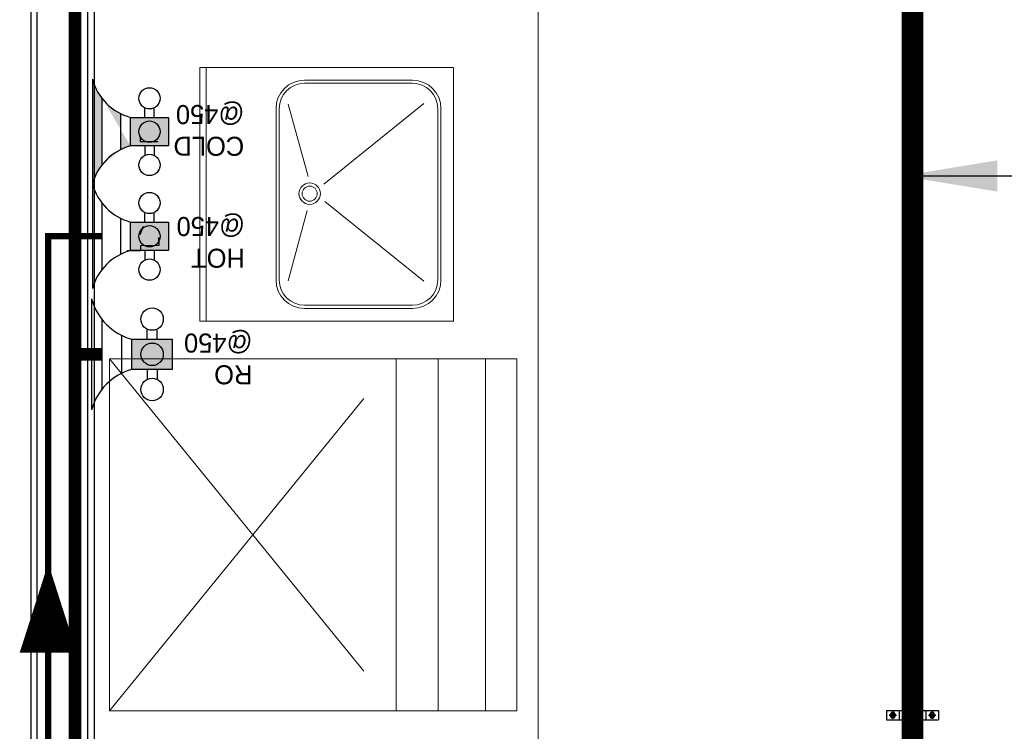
# Model space of a CAD drawing. Header units: millimetres. Extents: x 103872 to 294171, y 5570 to 32737.
# Tile 42 of 117: x 106795 to 108348, y 16099 to 17221. Entities that reach past the tile are written whole.
import ezdxf

# ---------------------------------------------------------------- set-up
doc = ezdxf.new("R2010")
doc.units = ezdxf.units.MM
doc.header["$LTSCALE"] = 2.5
for name, pattern in [('( Hidden )', [0.375, 0.25, -0.125]), ('AP0200000$0$AP0500G00$0$1', [0]), ('CENTER', [50.800000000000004, 31.75, -6.35, 6.35, -6.35]), ('CONTINOUS', [0]), ('DASHED', [19.049999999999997, 12.7, -6.35]), ('HIDDEN', [0.375, 0.25, -0.125])]:
    doc.linetypes.add(name, pattern=pattern)
for name, color, linetype, lineweight in [('00-ABM  HWS', 1, 'CONTINOUS', 0), ('00-ABM RO WATER', 5, 'AP0200000$0$AP0500G00$0$1', 0), ('00-ABM-PHE-DRAINAGE TEXT', 7, 'Continuous', 18), ('CKD Dimensions', 7, 'Continuous', 0), ('Dimension', 40, 'Continuous', 0), ('FURNITURES', 30, 'Continuous', 15), ('HATCH MEDIUM', 251, 'Continuous', 5), ('K Equipment', 30, 'Continuous', 9), ('K Equipment UC', 251, 'Continuous', 5), ('P-PDMWS_PEN-184', 184, 'Continuous', 25), ('WALL', 132, 'Continuous', 25), ('WATER SUPPLY fLOW DIRECTION', 1, 'Continuous', 0)]:
    doc.layers.add(name, color=color, linetype=linetype, lineweight=lineweight)
for name, color, linetype in [('CKD Plumbing', 6, 'Continuous'), ('kitchen equip1', 8, 'Continuous'), ('P_SUPPORT', 7, 'Continuous')]:
    doc.layers.add(name, color=color, linetype=linetype)
doc.styles.get("Standard").update_dxf_attribs({"font": 'GOTHIC.TTF'})
doc.dimstyles.get("Standard").update_dxf_attribs({"dimtxt": 0.18, "dimasz": 0.18, "dimexe": 0.18, "dimexo": 0.0625, "dimgap": 0.09, "dimtad": 0, "dimtih": 1, "dimtoh": 1, "dimdec": 4, "dimzin": 0, "dimdsep": 46, "dimtxsty": 'Standard', "dimcen": 0.09, "dimadec": 0, "dimazin": 0, "dimtfac": 1, "dimtdec": 4, "dimtofl": 0, "dimtmove": 0, "dimatfit": 3, "dimfxl": 1, "dimtolj": 1, "dimtzin": 0, "dimarcsym": 0})

# ---------------------------------------------------------------- blocks, each defined once
blk = doc.blocks.new('H-WASH')
at = {"layer": 'FURNITURES', "color": 8}
for p, q in [((-20, 0), (-20, -40)), ((20, 0), (-20, 0)), ((20, -40), (20, 0)), ((20, -1), (-20, -1)), ((-2.565514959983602, -16.92674025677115), (-13.62370313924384, -13.92486520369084)), ((2.781048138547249, -17.05438787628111), (14.19195882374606, -13.92486520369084)), ((-1.154494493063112, -19.68755928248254), (-13.71940225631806, -35.31333714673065)), ((1.603409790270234, -19.53914702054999), (14.28765794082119, -35.31333714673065)), ((-20, -40), (20, -40))]:
    blk.add_line(p, q, dxfattribs=at)
for points in [[(-13.49999999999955, -38), (13.49999999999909, -38, 0.4142135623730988), (17.99999999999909, -33.5), (17.99999999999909, -16.5, 0.4142135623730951), (13.49999999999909, -12), (-13.50000000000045, -12, 0.4142135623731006), (-18.00000000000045, -16.5), (-17.99999999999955, -33.50000000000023, 0.414213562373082)], [(-13.49999999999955, -37.5), (13.49999999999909, -37.5, 0.4142135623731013), (17.49999999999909, -33.5), (17.49999999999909, -16.5, 0.414213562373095), (13.49999999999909, -12.5), (-13.50000000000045, -12.5, 0.4142135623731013), (-17.50000000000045, -16.5), (-17.49999999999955, -33.50000000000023, 0.414213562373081)]]:
    blk.add_lwpolyline(points, format="xyb", close=True, dxfattribs=at)
for radius in [1.692510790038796, 1.192510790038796]:
    blk.add_circle((0.1002526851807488, -17.30528644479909), radius, dxfattribs=at)
blk = doc.blocks.new('*U41')
at = {"color": 8}
for points in [[(0, 0), (7713.285819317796, 0), (7713.285819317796, -10), (0, -10)], [(0, -100), (7713.285819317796, -100), (7713.285819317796, -90), (0, -90)]]:
    blk.add_lwpolyline(points, close=True, dxfattribs=at)
blk = doc.blocks.new('A$Cb31a83a8')
at = {"linetype": 'DASHED', "ltscale": 20}
for p, q in [((0, 642, -0.01341032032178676), (0, 452, -0.01341032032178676)), ((554.9505747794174, 642, -0.01341032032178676), (0, 642, -0.01341032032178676)), ((554.9505747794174, 452, -0.01341032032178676), (554.9505747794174, 642, -0.01341032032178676)), ((554.9505747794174, 592.937643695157, -0.01341032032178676), (0, 592.937643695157, -0.01341032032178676)), ((554.9505747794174, 517.937643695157, -0.01341032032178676), (0, 517.937643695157, -0.01341032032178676)), ((554.9505747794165, 0, -0.01341032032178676), (0, 452, -0.01341032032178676)), ((-9.094947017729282e-13, 0, -0.01341032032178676), (554.9505747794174, 452, -0.01341032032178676))]:
    blk.add_line(p, q, dxfattribs=at)
at = {"linetype": 'DASHED', "ltscale": 20, "elevation": -0.01341032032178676}
blk.add_lwpolyline([(0, 452), (554.9505747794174, 452), (554.9505747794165, 0), (-9.094947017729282e-13, 0)], close=True, dxfattribs=at)
blk = doc.blocks.new('ARCH')
at = {"layer": 'FURNITURES', "color": 8}
blk.add_line((116420.8413211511, 14230.78890724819), (116420.8413211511, 17663.24907783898), dxfattribs=at)
at = {"layer": 'HATCH MEDIUM', "color": 8, "linetype": '( Hidden )'}
blk.add_lwpolyline([(116475.7284667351, 23099.95750301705, 0.0121040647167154), (116626.4296325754, 22552.88235775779), (116848.5325190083, 21889.05200409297, 0.1712228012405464), (121824.6462600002, 15883.01040981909), (122435.6060117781, 15541.35534855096, 0.03153968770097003), (123786.3917257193, 14943.04090136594)], format="xyb", dxfattribs=at)
at = {"layer": 'K Equipment', "color": 8, "xscale": 10, "yscale": 10, "zscale": 10, "rotation": 89.99999999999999}
blk.add_blockref('H-WASH', (115887.4442940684, 16945.2996447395), dxfattribs=at)
at = {"layer": 'K Equipment UC', "color": 8, "rotation": 270}
blk.add_blockref('A$Cb31a83a8', (115744.9061163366, 16685.73948202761, 0.01341032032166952), dxfattribs=at)
at = {"layer": 'WALL', "color": 8, "xscale": -1, "rotation": 89.99999999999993}
blk.add_blockref('*U41', (115620.8332952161, 21923.86456541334), dxfattribs=at)
blk = doc.blocks.new('G$C05251FD8')
at = {"layer": 'CKD Plumbing'}
h = blk.add_hatch(color=54, dxfattribs=at)
h.dxf.hatch_style = 1
h.paths.add_polyline_path([(189.8059406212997, 63.50403320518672), (126.3019406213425, 63.50403320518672), (126.3019406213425, 111.1320332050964), (189.8059406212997, 111.1320332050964)])
at = {"layer": 'CKD Plumbing', "color": 54}
for p, q in [((253.3099406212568, 3.320511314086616e-05, 83.88463124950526), (253.3099406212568, 174.6360332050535, 83.88463124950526)), ((237.4339406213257, 31.19954840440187, 83.88463124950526), (237.4339406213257, 143.4682700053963, 83.88463124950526)), ((150.1159406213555, 111.1320332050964, 83.88463124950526), (150.1159406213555, 127.0080332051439, 83.88463124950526)), ((165.9919406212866, 111.1320332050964, 83.88463124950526), (165.9919406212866, 127.0080332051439, 83.88463124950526)), ((205.6819406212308, 117.8507564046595, 83.88463124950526), (205.6819406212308, 57.28699160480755, 83.88463124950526)), ((150.1159406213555, 63.50403320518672, 83.88463124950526), (150.1159406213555, 47.62803320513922, 83.88463124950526)), ((165.9919406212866, 63.50403320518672, 83.88463124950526), (165.9919406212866, 47.62803320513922, 83.88463124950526))]:
    blk.add_line(p, q, dxfattribs=at)
at = {"layer": 'CKD Plumbing', "color": 54, "elevation": 83.88463124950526}
blk.add_lwpolyline([(189.8059406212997, 63.50403320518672), (126.3019406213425, 63.50403320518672), (126.3019406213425, 111.1320332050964), (189.8059406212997, 111.1320332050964)], close=True, dxfattribs=at)
at = {"layer": 'CKD Plumbing', "color": 54}
for centre in [(158.0539406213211, 142.8840332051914, 83.88463124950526), (158.0539406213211, 87.31803320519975, 83.88463124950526), (158.0539406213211, 31.75203320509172, 83.88463124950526)]:
    blk.add_circle(centre, 17.74990778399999, dxfattribs=at)
for centre, start, end in [((165.9919406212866, 198.4500332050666, 83.88463124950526), 285.2550999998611, 344.744899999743), ((165.9919406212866, -23.8139667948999, 83.88463124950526), 15.2550999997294, 74.7449000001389)]:
    blk.add_arc(centre, 90.50710737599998, start, end, dxfattribs=at)
at = {"layer": 'CKD Plumbing', "color": 7, "insert": (0, 134.5841901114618), "char_height": 30, "width": 251, "attachment_point": 1}
blk.add_mtext('RO\\P@450', dxfattribs=at)
blk = doc.blocks.new('G$CC311305C')
at = {"layer": 'CKD Dimensions'}
blk.add_blockref('G$C05251FD8', (0, 0), dxfattribs=at)
blk = doc.blocks.new('G$C978481E4')
at = {"layer": 'CKD Plumbing'}
h = blk.add_hatch(color=1, dxfattribs=at)
h.dxf.hatch_style = 1
h.paths.add_polyline_path([(180.3019406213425, 225.000094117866), (120.3019406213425, 225.000094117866), (120.3019406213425, 270.000094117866), (180.3019406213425, 270.000094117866)])
h = blk.add_hatch(color=5, dxfattribs=at)
h.dxf.hatch_style = 1
h.paths.add_polyline_path([(180.3019406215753, 60.00003137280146), (120.3019406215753, 60.00003137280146), (120.3019406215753, 105.0000313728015), (180.3019406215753, 105.0000313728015)])
edge = h.paths.add_edge_path()
edge.add_arc((157.8019804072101, -22.49992884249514), 85.51310803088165, 15.25509999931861, 74.74490000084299)
edge.add_line((240.3019406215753, 165.0000313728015), (240.3019406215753, 3.137280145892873e-05))
edge.add_line((195.3019406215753, 54.12603137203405), (195.3019406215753, 111.3480313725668))
edge.add_arc((157.8019725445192, 187.5000235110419), 85.51312401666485, 285.25508075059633, 344.7448807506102, ccw=False)
edge.add_line((225.3019406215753, 135.5520313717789), (225.3019406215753, 29.47803137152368))
at = {"layer": 'CKD Plumbing', "color": 1}
for p, q in [((240.3019406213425, 165.000094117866), (240.3019406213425, 330.000094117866)), ((225.3019406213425, 194.4780941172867), (225.3019406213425, 300.5520941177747)), ((142.8019406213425, 270.000094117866), (142.8019406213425, 285.000094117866)), ((157.8019406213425, 270.000094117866), (157.8019406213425, 285.000094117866)), ((195.3019406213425, 276.3480941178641), (195.3019406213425, 219.1260941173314)), ((142.8019406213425, 225.000094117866), (142.8019406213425, 210.000094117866)), ((157.8019406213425, 225.000094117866), (157.8019406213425, 210.000094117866))]:
    blk.add_line(p, q, dxfattribs=at)
at = {"layer": 'CKD Plumbing', "color": 5}
for p, q in [((240.3019406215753, 3.137280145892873e-05), (240.3019406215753, 165.0000313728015)), ((225.3019406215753, 29.47803137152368), (225.3019406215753, 135.5520313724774)), ((142.8019406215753, 105.0000313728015), (142.8019406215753, 120.0000313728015)), ((157.8019406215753, 105.0000313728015), (157.8019406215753, 120.0000313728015)), ((195.3019406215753, 111.3480313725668), (195.3019406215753, 54.12603137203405)), ((142.8019406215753, 60.00003137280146), (142.8019406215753, 45.00003137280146)), ((157.8019406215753, 60.00003137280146), (157.8019406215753, 45.00003137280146))]:
    blk.add_line(p, q, dxfattribs=at)
at = {"layer": 'CKD Plumbing', "color": 1}
blk.add_lwpolyline([(180.3019406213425, 225.000094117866), (120.3019406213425, 225.000094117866), (120.3019406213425, 270.000094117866), (180.3019406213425, 270.000094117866)], close=True, dxfattribs=at)
at = {"layer": 'CKD Plumbing', "color": 5}
blk.add_lwpolyline([(180.3019406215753, 60.00003137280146), (120.3019406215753, 60.00003137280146), (120.3019406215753, 105.0000313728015), (180.3019406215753, 105.0000313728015)], close=True, dxfattribs=at)
at = {"layer": 'CKD Plumbing', "color": 1}
for centre in [(150.3019406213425, 300.000094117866), (150.3019406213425, 247.500094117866), (150.3019406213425, 195.000094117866)]:
    blk.add_circle(centre, 16.77051, dxfattribs=at)
at = {"layer": 'CKD Plumbing', "color": 5}
for centre in [(150.3019406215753, 135.0000313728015), (150.3019406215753, 82.50003137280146), (150.3019406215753, 30.00003137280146)]:
    blk.add_circle(centre, 16.77051, dxfattribs=at)
at = {"layer": 'CKD Plumbing', "color": 1}
for centre, start, end in [((157.8019406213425, 352.500094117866), 285.2550999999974, 344.7448999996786), ((157.8019406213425, 142.500094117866), 15.25509999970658, 74.74490000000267)]:
    blk.add_arc(centre, 85.51313999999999, start, end, dxfattribs=at)
at = {"layer": 'CKD Plumbing', "color": 5}
for centre, start, end in [((157.8019406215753, 187.5000313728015), 285.2550999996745, 344.7448999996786), ((157.8019406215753, -22.49996862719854), 15.25509999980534, 74.74490000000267)]:
    blk.add_arc(centre, 85.51314, start, end, dxfattribs=at)
at = {"layer": 'kitchen equip1', "ltscale": 700}
for p, q in [((186.0705251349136, 270.0975535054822, -5.889800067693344), (163.7190672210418, 269.9418828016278, -5.889800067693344)), ((163.7190672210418, 269.9418828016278, -5.889800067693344), (163.7756747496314, 261.8140799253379, -5.889800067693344)), ((163.7756747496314, 261.8140799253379, -5.889800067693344), (135.3283646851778, 261.6159535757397, -5.889800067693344)), ((135.3283646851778, 261.6159535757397, -5.889800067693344), (135.4132759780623, 249.4242492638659, -5.889800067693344)), ((164.9119411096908, 244.5495747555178, -5.889800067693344), (159.9240515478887, 231.3065153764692, -5.889800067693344)), ((164.9149012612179, 98.24204705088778, -5.889800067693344), (136.4675911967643, 98.04392070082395, -5.889800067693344)), ((164.9715087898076, 90.11424417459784, -5.889800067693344), (164.9149012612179, 98.24204705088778, -5.889800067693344))]:
    blk.add_line(p, q, dxfattribs=at)
at = {"layer": 'CKD Plumbing', "color": 7, "char_height": 30, "width": 251, "attachment_point": 1}
for s, insert in [('HOT\\P@450', (0, 297.0841901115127)), ('COLD\\P@450', (1, 120.5841901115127))]:
    blk.add_mtext(s, dxfattribs=dict(at, insert=insert))
blk = doc.blocks.new('G$C0C3C389A')
at = {"layer": 'CKD Dimensions'}
blk.add_blockref('G$C978481E4', (0, 0), dxfattribs=at)

msp = doc.modelspace()

# ---------------------------------------------------------------- block references
at = {"layer": 'Dimension'}
msp.add_blockref('ARCH', (-8807.984271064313, 0), dxfattribs=at)

# ---------------------------------------------------------------- next in the draw order: hatches: boundary and pattern name
at = {"layer": 'P_SUPPORT'}
h = msp.add_hatch(color=8, dxfattribs=at)
h.set_gradient(color1=(128, 128, 128), one_color=1, tint=1, name='SPHERICAL')
h.paths.add_polyline_path([(108171.809661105, 16128.0647148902), (108171.809661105, 16124.0647148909), (108175.8096611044, 16124.0647148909, 0.4142135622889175)])
h.paths.add_polyline_path([(108175.8096611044, 16124.0647148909), (108171.809661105, 16124.0647148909), (108171.8096611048, 16120.0647148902, 0.4142135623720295)])
h.paths.add_polyline_path([(108171.809661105, 16124.0647148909), (108167.8096611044, 16124.0647148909, 0.4142135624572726), (108171.8096611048, 16120.0647148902)])
h.paths.add_polyline_path([(108171.809661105, 16128.0647148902, 0.4142135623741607), (108167.8096611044, 16124.0647148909), (108171.809661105, 16124.0647148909)])
h = msp.add_hatch(color=8, dxfattribs=at)
h.set_gradient(color1=(128, 128, 128), one_color=1, tint=1, name='SPHERICAL')
h.paths.add_polyline_path([(108203.6439482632, 16129.81471491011), (108203.6439482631, 16124.06471491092), (108209.3939482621, 16124.06471491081, 0.4142135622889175)])
h.paths.add_polyline_path([(108209.3939482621, 16124.06471491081), (108203.6439482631, 16124.06471491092), (108203.6439482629, 16118.31471491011, 0.4142135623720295)])
h.paths.add_polyline_path([(108203.6439482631, 16124.06471491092), (108197.8939482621, 16124.06471491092, 0.4142135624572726), (108203.6439482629, 16118.31471491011)])
h.paths.add_polyline_path([(108203.6439482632, 16129.81471491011, 0.4142135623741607), (108197.8939482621, 16124.06471491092), (108203.6439482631, 16124.06471491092)])
h = msp.add_hatch(color=8, dxfattribs=at)
h.set_gradient(color1=(128, 128, 128), one_color=1, tint=1, name='SPHERICAL')
h.paths.add_polyline_path([(108233.809661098, 16128.06471490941), (108233.8096610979, 16124.06471490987), (108237.8096610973, 16124.06471490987, 0.4142135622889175)])
h.paths.add_polyline_path([(108237.8096610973, 16124.06471490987), (108233.8096610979, 16124.06471490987), (108233.8096610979, 16120.06471490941, 0.4142135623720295)])
h.paths.add_polyline_path([(108233.8096610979, 16124.06471490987), (108229.8096610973, 16124.06471491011, 0.4142135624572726), (108233.8096610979, 16120.06471490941)])
h.paths.add_polyline_path([(108233.809661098, 16128.06471490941, 0.4142135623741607), (108229.8096610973, 16124.06471491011), (108233.8096610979, 16124.06471490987)])

# ---------------------------------------------------------------- next in the draw order: linework, layer by layer
at = {"layer": '00-ABM  HWS', "ltscale": 0.002, "const_width": 10}
msp.add_lwpolyline([(106924.9901058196, 16879.05188933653), (106840.3325703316, 16879.05188933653), (106840.3325703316, 14280.65335382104), (107364.3390545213, 14280.65335382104), (107364.3390545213, 13290.10287703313), (109454.0232591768, 13290.10287703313), (109454.0232591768, 10412.50399189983)], dxfattribs=at)
at = {"layer": '00-ABM RO WATER', "ltscale": 10, "const_width": 20}
for points in [[(108689.779145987, 19206.35546818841), (108608.9483662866, 19333.7428158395), (106882.6909681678, 19333.7428158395), (106882.6909681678, 15026.47073255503), (107032.7557554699, 15026.47073255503), (107032.7557554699, 14950.38169741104)], [(106924.6380645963, 16692.99663936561), (106882.6909681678, 16692.99663936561)]]:
    msp.add_lwpolyline(points, dxfattribs=at)
at = {"layer": 'P-PDMWS_PEN-184', "linetype": 'HIDDEN', "const_width": 34}
msp.add_lwpolyline([(108202.8096642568, 8995.463539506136), (108202.8096642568, 24231.8786432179)], dxfattribs=at)
at = {"layer": 'P_SUPPORT'}
for p, q in [((108161.8096611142, 16131.56471491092), (108243.8096610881, 16131.56471490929)), ((108161.809661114, 16131.56471491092, 0.8727177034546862), (108161.809661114, 16116.56471491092, 0.8727177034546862)), ((108181.8096610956, 16131.56471491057, -0.0872620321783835), (108181.8096610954, 16116.56471491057, -0.0872620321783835)), ((108186.8096611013, 16131.56471491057), (108186.8096611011, 16116.56471491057)), ((108218.8096611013, 16131.56471490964), (108218.809661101, 16116.56471490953)), ((108223.8096611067, 16131.56471490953, -0.0872620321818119), (108223.8096611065, 16116.56471490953, -0.0872620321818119)), ((108243.8096610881, 16131.56471490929, 0.8726203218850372), (108243.809661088, 16116.56471490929, 0.8726203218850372)), ((108161.809661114, 16116.56471491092), (108243.809661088, 16116.56471490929))]:
    msp.add_line(p, q, dxfattribs=at)
at = {"layer": 'P_SUPPORT', "color": 8, "linetype": 'CENTER', "ltscale": 0.02}
for p, q in [((108171.8096611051, 16130.0647148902, 0.7252695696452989), (108171.8096611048, 16118.0647148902, 0.7252695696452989)), ((108233.809661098, 16130.06471490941, 0.7251721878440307), (108233.8096610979, 16118.06471490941, 0.7251721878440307)), ((108165.8096611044, 16124.0647148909, 0.7252695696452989), (108177.8096611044, 16124.06471489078, 0.7252695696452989)), ((108227.8096610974, 16124.06471491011, 0.7251721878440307), (108239.8096610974, 16124.06471490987, 0.7251721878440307))]:
    msp.add_line(p, q, dxfattribs=at)
at = {"layer": 'P_SUPPORT'}
for points, elevation in [([(108169.5002600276, 16128.0647148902), (108167.1908589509, 16124.06471489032), (108169.5002600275, 16120.0647148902), (108174.119062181, 16120.0647148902), (108176.4284632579, 16124.0647148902), (108174.1190621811, 16128.0647148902)], 0.7252695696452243), ([(108231.5002600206, 16128.06471490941), (108229.1908589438, 16124.06471490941), (108231.5002600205, 16120.06471490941), (108236.119062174, 16120.06471490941), (108238.4284632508, 16124.06471490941), (108236.1190621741, 16128.06471490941)], 0.7251721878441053)]:
    msp.add_lwpolyline(points, close=True, dxfattribs=dict(at, elevation=elevation))
msp.add_lwpolyline([(108200.3241842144, 16129.81471491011), (108197.0044201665, 16124.06471491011), (108200.3241842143, 16118.31471491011), (108206.96371231, 16118.31471491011), (108210.2834763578, 16124.06471491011), (108206.9637123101, 16129.81471491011)], close=True, dxfattribs=at)
for centre, radius in [((108171.8096611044, 16124.0647148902, 0.7252695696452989), 4), ((108203.6439482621, 16124.06471491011), 5.75), ((108233.8096610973, 16124.06471490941, 0.7251721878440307), 4)]:
    msp.add_circle(centre, radius, dxfattribs=at)
at = {"layer": 'WATER SUPPLY fLOW DIRECTION', "color": 7}
msp.add_lwpolyline([(106840.3325703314, 16363.35551002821, 0, 90, 0), (106840.3325703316, 16222.71000230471, 90, 90, 0)], format="xyseb", dxfattribs=at)

# ---------------------------------------------------------------- next in the draw order: block references
at = {"layer": 'CKD Dimensions', "ltscale": 0.25, "rotation": 180}
for name, p in [('G$C0C3C389A', (107150.292046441, 17126.56698345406)), ('G$CC311305C', (107162.0720052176, 16780.33054857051, -83.88463124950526))]:
    msp.add_blockref(name, p, dxfattribs=at)

# ---------------------------------------------------------------- next in the draw order: leaders
at = {"layer": '00-ABM-PHE-DRAINAGE TEXT', "linetype": 'ByBlock'}
msp.add_leader([(108186.5863159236, 16974.15593801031, 0.8726203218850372), (109778.1476399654, 16974.15593801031, 0.8726203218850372)], dimstyle='Standard', override={"dimasz": 150}, dxfattribs=at)

doc.saveas('drawing.dxf')
